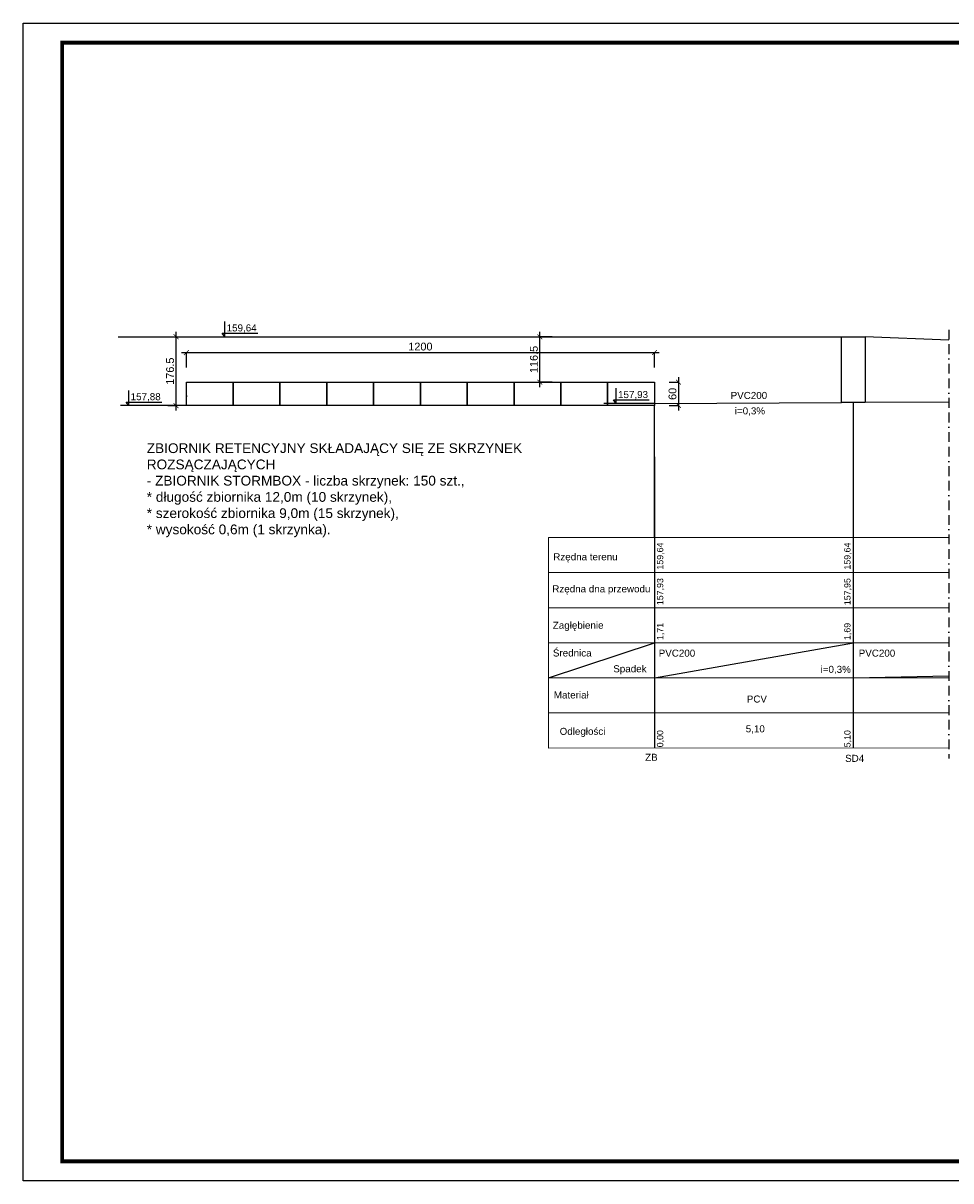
# Model space of a CAD drawing. Extents: x -118729 to -53705, y 33529 to 45095.
# Tile 13 of 83: x -83298 to -80920, y 40985 to 43955. Entities that reach past the tile are written whole.
import ezdxf

# ---------------------------------------------------------------- set-up
doc = ezdxf.new("R2010")
doc.units = 0
doc.header["$LTSCALE"] = 10
doc.header["$MEASUREMENT"] = 0
doc.header["$PDMODE"] = 34
doc.header["$PDSIZE"] = 5
doc.linetypes.add('BORDER2', pattern=[0.875, 0.25, -0.125, 0.25, -0.125, 0, -0.125])
doc.linetypes.add('CONTINOUS', pattern=[0])
doc.layers.get('0').update_dxf_attribs({"color": 9, "linetype": 'CONTINUOUS'})
doc.layers.get('DEFPOINTS').update_dxf_attribs({"color": 9, "linetype": 'CONTINUOUS'})
doc.layers.add('S-deszczowka', color=94, linetype='CONTINUOUS')
doc.layers.add('S-kanaliza', color=210, linetype='CONTINUOUS', lineweight=35)
doc.layers.add('S_TAB_RZĘDNYCH', color=9, linetype='CONTINUOUS', lineweight=13)
doc.styles.add('100', font='arial.ttf', dxfattribs={"height": 15})
doc.styles.add('ROMANS', font='arial.ttf', dxfattribs={"height": 20})
doc.dimstyles.new('1-100-_1', dxfattribs={"dimscale": 0.5, "dimtxt": 18, "dimasz": 25, "dimexe": 0, "dimexo": 75, "dimgap": 10, "dimtad": 1, "dimdec": 1, "dimrnd": 0.5, "dimdsep": 46, "dimtxsty": 'ROMANS', "dimblk": 'ARCHTICK', "dimcen": -0.09, "dimdle": 25, "dimclrd": 256, "dimclre": 256, "dimclrt": 6, "dimadec": 1, "dimazin": 0, "dimtfac": 1, "dimtdec": 1, "dimtofl": 0, "dimtmove": 2, "dimatfit": 3, "dimldrblk": 'ARCHTICK', "dimfxl": 0, "dimtolj": 1, "dimarcsym": 0})

# ---------------------------------------------------------------- blocks, each defined once
blk = doc.blocks.new('_ARCHTICK')
at = {"color": 0, "linetype": 'ByBlock', "const_width": 0.15}
blk.add_lwpolyline([(-0.5, -0.5), (0.5, 0.5)], dxfattribs=at)
blk = doc.blocks.new('*D108')
at = {"layer": 'DEFPOINTS', "color": 0, "linetype": 'CONTINOUS', "ltscale": 3}
for p in [(-81679.7, 43109.9), (-82879.7, 43033.9), (-81679.7, 43033.9)]:
    blk.add_point(p, dxfattribs=at)
at = {"layer": 'S-deszczowka', "color": 7, "linetype": 'CONTINOUS', "lineweight": -2, "ltscale": 3}
for p, q in [((-82892.2, 43109.9), (-81667.2, 43109.9)), ((-82879.7, 43071.4), (-82879.7, 43109.9)), ((-81679.7, 43071.4), (-81679.7, 43109.9))]:
    blk.add_line(p, q, dxfattribs=at)
at = {"layer": 'S-deszczowka', "color": 7, "linetype": 'CONTINOUS', "lineweight": -2, "ltscale": 3, "xscale": 12.5, "yscale": 12.5, "zscale": 12.5, "rotation": 180}
blk.add_blockref('_ARCHTICK', (-82879.7, 43109.9), dxfattribs=at)
at = {"layer": 'S-deszczowka', "color": 7, "linetype": 'CONTINOUS', "lineweight": -2, "ltscale": 3, "xscale": 12.5, "yscale": 12.5, "zscale": 12.5}
blk.add_blockref('_ARCHTICK', (-81679.7, 43109.9), dxfattribs=at)
at = {"layer": 'S-deszczowka', "color": 7, "linetype": 'CONTINOUS', "ltscale": 3, "insert": (-82279.7, 43125.1), "char_height": 20, "attachment_point": 5, "style": 'ROMANS'}
blk.add_mtext('\\A1;1200', dxfattribs=at)
blk = doc.blocks.new('*D109')
at = {"layer": 'DEFPOINTS', "color": 0, "linetype": 'CONTINOUS', "ltscale": 3}
for p in [(-81679.7, 43033.9), (-81679.7, 42973.9), (-81618.1, 42973.9)]:
    blk.add_point(p, dxfattribs=at)
at = {"layer": 'S-deszczowka', "color": 7, "linetype": 'CONTINOUS', "lineweight": -2, "ltscale": 3}
for p, q in [((-81618.1, 43046.4), (-81618.1, 42961.4)), ((-81642.2, 43033.9), (-81618.1, 43033.9)), ((-81642.2, 42973.9), (-81618.1, 42973.9))]:
    blk.add_line(p, q, dxfattribs=at)
at = {"layer": 'S-deszczowka', "color": 7, "linetype": 'CONTINOUS', "lineweight": -2, "ltscale": 3, "xscale": 12.5, "yscale": 12.5, "zscale": 12.5}
for p, rotation in [((-81618.1, 43033.9), 90), ((-81618.1, 42973.9), 270)]:
    blk.add_blockref('_ARCHTICK', p, dxfattribs=dict(at, rotation=rotation))
at = {"layer": 'S-deszczowka', "color": 7, "linetype": 'CONTINOUS', "ltscale": 3, "insert": (-81633.3, 43003.9), "char_height": 20, "attachment_point": 5, "rotation": 90, "style": 'ROMANS'}
blk.add_mtext('\\A1;60', dxfattribs=at)
blk = doc.blocks.new('*D110')
at = {"layer": 'DEFPOINTS', "color": 0, "linetype": 'CONTINOUS', "ltscale": 3}
for p in [(-81979.7, 43150.3), (-81973.4, 43150.3), (-81979.7, 43033.9)]:
    blk.add_point(p, dxfattribs=at)
at = {"layer": 'S-deszczowka', "color": 7, "linetype": 'CONTINOUS', "lineweight": -2, "ltscale": 3}
for p, q in [((-81973.4, 43021.4), (-81973.4, 43162.8)), ((-81942.2, 43150.3), (-81973.4, 43150.3)), ((-81942.2, 43033.9), (-81973.4, 43033.9))]:
    blk.add_line(p, q, dxfattribs=at)
at = {"layer": 'S-deszczowka', "color": 7, "linetype": 'CONTINOUS', "lineweight": -2, "ltscale": 3, "xscale": 12.5, "yscale": 12.5, "zscale": 12.5}
for p, rotation in [((-81973.4, 43150.3), 90), ((-81973.4, 43033.9), 270)]:
    blk.add_blockref('_ARCHTICK', p, dxfattribs=dict(at, rotation=rotation))
at = {"layer": 'S-deszczowka', "color": 7, "linetype": 'CONTINOUS', "ltscale": 3, "insert": (-81988.6, 43092.1), "char_height": 20, "attachment_point": 5, "rotation": 90, "style": 'ROMANS'}
blk.add_mtext('\\A1;116.5', dxfattribs=at)
blk = doc.blocks.new('*D111')
at = {"layer": 'DEFPOINTS', "color": 0, "linetype": 'CONTINOUS', "ltscale": 3}
for p in [(-82906.2, 43150.3), (-82889.5, 43150.3), (-82889.5, 42973.9)]:
    blk.add_point(p, dxfattribs=at)
at = {"layer": 'S-deszczowka', "color": 7, "linetype": 'CONTINOUS', "lineweight": -2, "ltscale": 3}
for p, q in [((-82906.2, 42961.4), (-82906.2, 43162.8)), ((-82927, 43150.3), (-82906.2, 43150.3)), ((-82927, 42973.9), (-82906.2, 42973.9))]:
    blk.add_line(p, q, dxfattribs=at)
at = {"layer": 'S-deszczowka', "color": 7, "linetype": 'CONTINOUS', "lineweight": -2, "ltscale": 3, "xscale": 12.5, "yscale": 12.5, "zscale": 12.5}
for p, rotation in [((-82906.2, 43150.3), 90), ((-82906.2, 42973.9), 270)]:
    blk.add_blockref('_ARCHTICK', p, dxfattribs=dict(at, rotation=rotation))
at = {"layer": 'S-deszczowka', "color": 7, "linetype": 'CONTINOUS', "ltscale": 3, "insert": (-82921.4, 43062.1), "char_height": 20, "attachment_point": 5, "rotation": 90, "style": 'ROMANS'}
blk.add_mtext('\\A1;176.5', dxfattribs=at)

msp = doc.modelspace()

# ---------------------------------------------------------------- linework, layer by layer
for p, q in [((-83298.09, 43954.93), (-77666.18, 43954.93)), ((-83298.09, 40984.93), (-83298.09, 43954.93)), ((-77666.18, 40984.93), (-83298.09, 40984.93))]:
    msp.add_line(p, q)
at = {"const_width": 10}
msp.add_lwpolyline([(-77716.18, 41034.93), (-83198.09, 41034.93), (-83198.09, 43904.93), (-77716.18, 43904.93)], close=True, dxfattribs=at)
at = {"layer": 'S-deszczowka', "color": 7, "linetype": 'CONTINOUS', "ltscale": 3}
for p, q in [((-82781.3, 43150.35), (-82781.3, 43189.32)), ((-82781.3, 43150.35), (-82788.08, 43159.39)), ((-82788.08, 43159.39), (-82696.57, 43159.39)), ((-83054.86, 43150.35), (-81169.7, 43150.35)), ((-80925.22, 43141.96), (-81139.7, 43150.35)), ((-83027.39, 42973.93), (-83027.39, 43012.9)), ((-81777.89, 42979.35), (-81777.89, 43018.32)), ((-83027.39, 42973.93), (-83034.16, 42982.97)), ((-83034.16, 42982.97), (-82942.66, 42982.97)), ((-81679.7, 42979.35), (-81809.48, 42979.35)), ((-81777.89, 42979.35), (-81784.67, 42988.39)), ((-81784.67, 42988.39), (-81693.17, 42988.39)), ((-81169.7, 42095.39), (-81169.7, 42981.35)), ((-82879.7, 42973.93), (-83048.88, 42973.93)), ((-81679.7, 42635.36), (-81679.7, 42973.93)), ((-81679.7, 42842.75), (-81679.7, 42095.35)), ((-81951.28, 42275.36), (-81679.7, 42365.36)), ((-81679.7, 42275.36), (-81169.7, 42365.36)), ((-81169.7, 42275.36), (-80925.22, 42280.17))]:
    msp.add_line(p, q, dxfattribs=at)
at = {"layer": 'S-deszczowka', "color": 9, "linetype": 'BORDER2', "ltscale": 10}
msp.add_line((-80925.22, 43168.55), (-80925.22, 42068.36), dxfattribs=at)
at = {"layer": 'S-deszczowka', "linetype": 'CONTINOUS', "ltscale": 3}
for p, q in [((-82879.7, 42999.93), (-82879.7, 42995.93)), ((-81679.7, 42979.35), (-81199.7, 42981.35)), ((-80925.22, 42982.44), (-81139.7, 42981.35))]:
    msp.add_line(p, q, dxfattribs=at)
for points in [[(-81199.7, 43150.35), (-81139.7, 43150.35), (-81139.7, 42981.35), (-81199.7, 42981.35)], [(-82879.7, 43033.93), (-82759.7, 43033.93), (-82759.7, 42973.93), (-82879.7, 42973.93)], [(-82759.7, 43033.93), (-82639.7, 43033.93), (-82639.7, 42973.93), (-82759.7, 42973.93)], [(-82639.7, 43033.93), (-82519.7, 43033.93), (-82519.7, 42973.93), (-82639.7, 42973.93)], [(-82519.7, 43033.93), (-82399.7, 43033.93), (-82399.7, 42973.93), (-82519.7, 42973.93)], [(-82399.7, 43033.93), (-82279.7, 43033.93), (-82279.7, 42973.93), (-82399.7, 42973.93)], [(-82279.7, 43033.93), (-82159.7, 43033.93), (-82159.7, 42973.93), (-82279.7, 42973.93)], [(-82159.7, 43033.93), (-82039.7, 43033.93), (-82039.7, 42973.93), (-82159.7, 42973.93)], [(-82039.7, 43033.93), (-81919.7, 43033.93), (-81919.7, 42973.93), (-82039.7, 42973.93)], [(-81919.7, 43033.93), (-81799.7, 43033.93), (-81799.7, 42973.93), (-81919.7, 42973.93)], [(-81799.7, 43033.93), (-81679.7, 43033.93), (-81679.7, 42973.93), (-81799.7, 42973.93)]]:
    msp.add_lwpolyline(points, close=True, dxfattribs=at)
at = {"layer": 'S_TAB_RZĘDNYCH', "color": 7}
for p, q in [((-81951.28, 42635.36), (-81951.28, 42095.32)), ((-81951.28, 42635.36), (-80925.22, 42635.36)), ((-81856.28, 42635.36), (-80925.22, 42635.36)), ((-81951.28, 42545.36), (-80925.22, 42545.36)), ((-81951.28, 42455.36), (-80925.22, 42455.36)), ((-81951.28, 42365.36), (-80925.22, 42365.36)), ((-81951.28, 42275.36), (-80925.22, 42275.36)), ((-81951.28, 42185.36), (-80925.22, 42185.36)), ((-81951.28, 42095.32), (-80925.22, 42095.41))]:
    msp.add_line(p, q, dxfattribs=at)

# ---------------------------------------------------------------- texts
at = {"layer": 'S-kanaliza', "color": 7, "style": '100'}
for s, p in [('159,64', (-82776.39, 43164.08)), ('157,88', (-83022.48, 42987.66)), ('157,93', (-81772.98, 42993.08)), ('PVC200', (-81484.31, 42990.87)), ('i=0,3%%%', (-81473.66, 42951.22)), ('Rzędna terenu', (-81939, 42576.87)), ('Rzędna dna przewodu', (-81941.54, 42494.61)), ('Zagłębienie', (-81940.23, 42401.26)), ('Średnica ', (-81939.98, 42330.17)), ('PVC200', (-81668.73, 42329.75)), ('PVC200', (-81155.89, 42329.75)), ('Spadek', (-81785.15, 42289.68)), ('i=0,3%%%', (-81253.69, 42288.16)), ('Materiał', (-81937.59, 42222.45)), ('PCV', (-81442.92, 42212.03)), ('Odległości', (-81922.64, 42129.11)), ('5,10', (-81445.58, 42135.57)), ('ZB', (-81703.47, 42062.59)), ('SD4', (-81190.82, 42059.85))]:
    msp.add_text(s, height=18, dxfattribs=at).set_placement(p)
for s, p in [('159,64', (-81657.1, 42553.09)), ('159,64', (-81176.99, 42553.09)), ('157,93', (-81657.1, 42461.92)), ('157,95', (-81176.99, 42461.92)), ('1,71', (-81657.1, 42372.37)), ('1,69', (-81176.99, 42372.37)), ('0,00', (-81657.1, 42097.2)), ('5,10', (-81176.99, 42097.2))]:
    msp.add_text(s, height=16.2, rotation=90, dxfattribs=at).set_placement(p)
at = {"layer": 'S_TAB_RZĘDNYCH', "color": 7, "insert": (-82981.26, 42877.07), "char_height": 25, "width": 1064.9207, "attachment_point": 1, "style": 'ROMANS'}
msp.add_mtext('ZBIORNIK RETENCYJNY SKŁADAJĄCY SIĘ ZE SKRZYNEK ROZSĄCZAJĄCYCH\\P- ZBIORNIK STORMBOX - liczba skrzynek: 150 szt., \\P* długość zbiornika 12,0m (10 skrzynek),\\P* szerokość zbiornika 9,0m (15 skrzynek), \\P* wysokość 0,6m (1 skrzynka).', dxfattribs=at)

# ---------------------------------------------------------------- dimensions: what is measured, and where the dimension line sits
at = {"layer": 'S-deszczowka', "color": 7, "linetype": 'CONTINOUS', "ltscale": 3}
for p1, p2, distance, picture, middle in [((-82889.54, 42973.93), (-82889.54, 43150.35), 16.68, '*D111', (-82921.43, 43062.14)), ((-81979.7, 43033.93), (-81979.7, 43150.35), -6.32, '*D110', (-81988.59, 43092.14)), ((-82879.7, 43033.93), (-81679.7, 43033.93), 75.95, '*D108', (-82279.7, 43125.09)), ((-81679.7, 43033.93), (-81679.7, 42973.93), 61.65, '*D109', (-81633.26, 43003.93))]:
    dim = msp.add_aligned_dim(p1=p1, p2=p2, distance=distance, dimstyle='1-100-_1', override={"dimtxsty": 'ROMANS', "dimclrd": 7, "dimclre": 7, "dimclrt": 7, "dimldrblk": 'ARCHTICK'}, dxfattribs=at)
    dim.commit()
    dim.dimension.update_dxf_attribs({"geometry": picture, "text_midpoint": middle})

doc.saveas('drawing.dxf')
